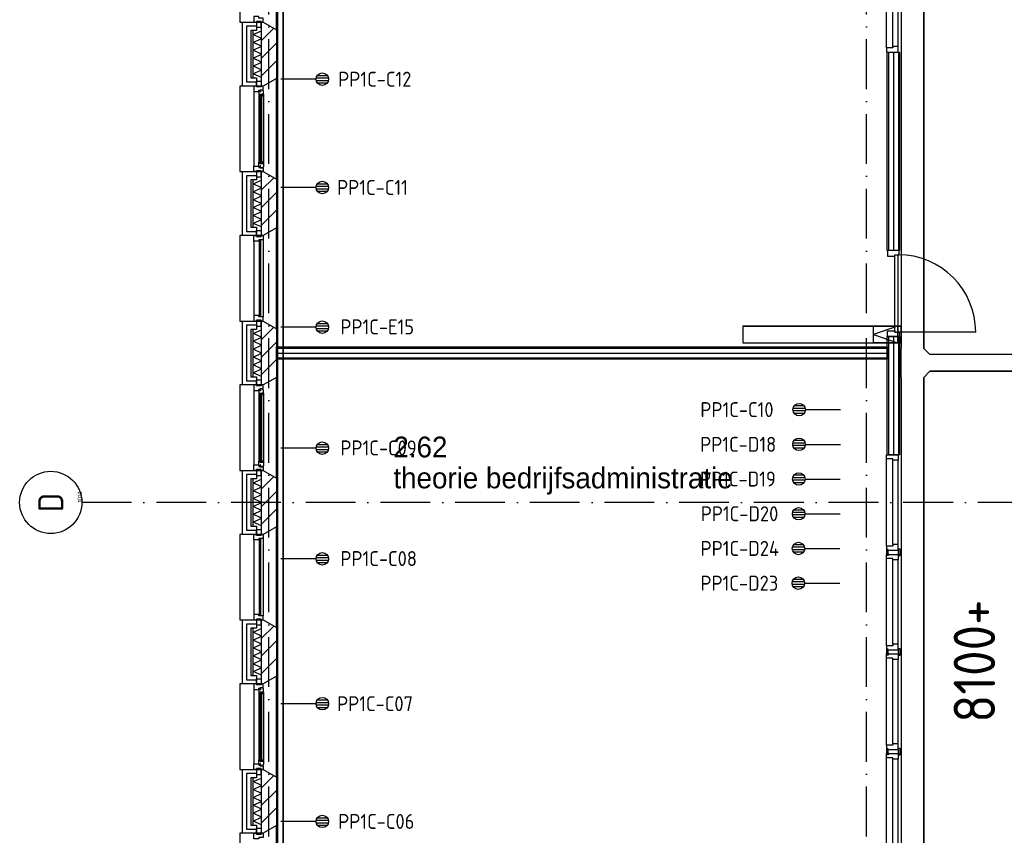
# Model space of a CAD drawing. Header units: millimetres. Extents: x -6587 to 112313, y 244 to 84344.
# Tile 6 of 54: x 14595 to 26460, y 23298 to 33122. Entities that reach past the tile are written whole.
import ezdxf
from ezdxf.enums import TextEntityAlignment as Align

# ---------------------------------------------------------------- set-up
doc = ezdxf.new("R2010")
doc.units = ezdxf.units.MM
doc.header["$LTSCALE"] = 100
doc.linetypes.add('B-SL0', pattern=[100000000.0, 0, -100000000.0])
doc.linetypes.add('DASHDOT', pattern=[9, 6, -1.5, 0, -1.5])
doc.layers.get('0').update_dxf_attribs({"color": 9, "linetype": 'CONTINUOUS'})
for name, color, linetype in [('AL$1----_TEKST', 7, 'CONTINUOUS'), ('AL$7----_STRAMIEN', 1, 'DASHDOT'), ('AL21----_BUITENWAND', 4, 'CONTINUOUS'), ('AL21K---_ISOLATIE', 1, 'CONTINUOUS'), ('AL22----_BINNENWAND', 7, 'CONTINUOUS'), ('AL28----_KONSTRUKTIE', 3, 'CONTINUOUS'), ('AL31----_BUITENKOZ', 7, 'CONTINUOUS'), ('AL32----_BINNENKOZ', 7, 'CONTINUOUS'), ('AL32----_DRAAIRICHTING', 1, 'CONTINUOUS'), ('ALL-----_REFLIJNEN', 8, 'CONTINUOUS'), ('ALN-----_BLOCKNAAM', 2, 'CONTINUOUS'), ('ALXA3---_VOLZWART', 14, 'CONTINUOUS'), ('ALXAB---_PREFABBETON', 1, 'CONTINUOUS'), ('BOUW', 8, 'CONTINUOUS'), ('EA61303-_ARCEER', 1, 'CONTINUOUS'), ('EB6441--_ATTRIB', 2, 'CONTINUOUS'), ('EL61303-_WANDGOOT', 3, 'CONTINUOUS'), ('EL6441--_DATACOM', 3, 'CONTINUOUS'), ('KABELGOOT1', 8, 'CONTINUOUS'), ('LIJN025', 10, 'CONTINUOUS'), ('WANDGOTEN2EA', 3, 'CONTINUOUS')]:
    doc.layers.add(name, color=color, linetype=linetype)
doc.styles.add('1_8', font='iso', dxfattribs={"width": 0.7, "height": 1.8})
doc.styles.add('2_0', font='iso', dxfattribs={"height": 200})
doc.styles.add('BURO-025', font='BUROFONT.shx', dxfattribs={"height": 250})
doc.styles.get("Standard").update_dxf_attribs({"font": 'iso.shx'})

# ---------------------------------------------------------------- blocks, each defined once
blk = doc.blocks.new('ES4X2')
for p, q in [((-0.45, 1.4), (-0.45, 2.6)), ((-0.15, 1.27), (-0.15, 2.73)), ((0.15, 1.27), (0.15, 2.73)), ((0.45, 1.4), (0.45, 2.6)), ((0, 1.25), (0, -3))]:
    blk.add_line(p, q)
blk.add_circle((0, 2), 0.75)
at = {"style": '1_8', "flags": 8}
for tag, p in [('NUMMER', (1.25, 3.5)), ('CODE', (-1.25, 3.5))]:
    blk.add_attdef(tag, text='', height=1.8, rotation=90, dxfattribs=at).set_placement(p, align=Align.MIDDLE_LEFT)
blk.add_attdef('M_CODE', text='', height=1.8, dxfattribs=at).set_placement((0, 0), align=Align.MIDDLE_CENTER)
blk = doc.blocks.new('EH100000')
at = {"linetype": 'ByBlock'}
for p, q in [((1, 0.5), (0, 0.5)), ((1, 0.5, 1), (0, 0.5, 1)), ((0, -0.5, 1), (1, -0.5, 1)), ((1, -0.5), (0, -0.5))]:
    blk.add_line(p, q, dxfattribs=at)
at = {"linetype": 'ByBlock', "invisible_edges": 15}
for points in [[(1, -0.5), (0, -0.5), (0, 0.5), (1, 0.5)], [(0, 0.5), (1, 0.5), (1, 0.5, 1), (0, 0.5, 1)], [(0, -0.5, 1), (1, -0.5, 1), (1, -0.5), (0, -0.5)]]:
    blk.add_3dface(points, dxfattribs=at)
at = {"linetype": 'ByBlock', "style": '2_0', "flags": 8}
blk.add_attdef('FUNCTIE', text='', height=0.5, dxfattribs=at).set_placement((0.5, 0), align=Align.MIDDLE)
at = {"linetype": 'ByBlock', "flags": 9}
blk.add_attdef('SCHOT', text='', height=0.5, dxfattribs=at).set_placement((0.5, 0), align=Align.MIDDLE)
blk = doc.blocks.new('WANDGOTEN2EA')
at = {"layer": 'EA61303-_ARCEER'}
h = blk.add_hatch(dxfattribs=at)
h.set_pattern_fill('LINE,N', color=256, scale=20, angle=225, style=0)
h.set_pattern_definition([(225, (17736.5, 20234), (44.90128, -44.90128), [])])
edge = h.paths.add_edge_path()
edge.add_line((17769, 20234), (17769, 37968))
edge = h.paths.add_edge_path()
edge.add_line((17769, 37968), (17704, 37968))
edge = h.paths.add_edge_path()
edge.add_line((17704, 37968), (17704, 20234))
edge = h.paths.add_edge_path()
edge.add_line((17704, 20234), (17769, 20234))
at = {"layer": 'EL61303-_WANDGOOT', "xscale": 17734, "yscale": 65, "zscale": 119.9999999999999, "rotation": 90.00000000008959}
blk.add_blockref('EH100000', (17736.5, 20234, 1500), dxfattribs=at)
blk = doc.blocks.new('1010')
at = {"layer": 'AL$7----_STRAMIEN', "color": 7, "linetype": 'Continuous'}
blk.add_circle((0, 750), 750, dxfattribs=at)
at = {"layer": 'AL$7----_STRAMIEN', "color": 3, "linetype": 'Continuous'}
blk.add_attdef('STR-NAAM', text='', height=600, rotation=360, dxfattribs=at).set_placement((0, 750), align=Align.MIDDLE)
at = {"layer": 'ALN-----_BLOCKNAAM', "linetype": 'Continuous'}
blk.add_text('1010', height=100, dxfattribs=at).set_placement((0, 0))
blk = doc.blocks.new('EH100001')
at = {"linetype": 'ByBlock'}
for p, q in [((1, 0.5, 1), (0, 0.5, 1)), ((0, -0.5, 1), (1, -0.5, 1))]:
    blk.add_line(p, q, dxfattribs=at)
blk.add_lwpolyline([(0, -0.5), (1, 0), (0, 0.5)], dxfattribs=at)
blk.add_lwpolyline([(0, -0.5), (1, 0), (0, 0.5)], dxfattribs=at)
blk.add_lwpolyline([(1, -0.5), (0, -0.5), (0, 0.5), (1, 0.5)], close=True, dxfattribs=at)
at = {"linetype": 'ByBlock', "invisible_edges": 15}
for points in [[(1, -0.5), (0, -0.5), (0, 0.5), (1, 0.5)], [(0, 0.5), (1, 0.5), (1, 0.5, 1), (0, 0.5, 1)], [(0, -0.5, 1), (1, -0.5, 1), (1, -0.5), (0, -0.5)]]:
    blk.add_3dface(points, dxfattribs=at)
at = {"style": '2_0', "flags": 8}
blk.add_attdef('FUNCTIE', text='', height=0.5, dxfattribs=at).set_placement((0.5, 0), align=Align.MIDDLE)
at = {"flags": 9}
blk.add_attdef('SCHOT', text='', height=0.5, dxfattribs=at).set_placement((0.5, 0), align=Align.MIDDLE)
blk = doc.blocks.new('EH100005')
blk.add_lwpolyline([(-1, -0.5), (0, -0.5), (0, 0.5), (-1, 0.5)])
at = {"style": '2_0', "flags": 9}
blk.add_attdef('HULPSTUK', text='', height=0.5, dxfattribs=at).set_placement((0, 0), align=Align.MIDDLE)
blk = doc.blocks.new('KG3FEF')
at = {"linetype": 'B-SL0'}
for p, q in [((-175, 135), (-175, -135)), ((175, -135), (175, 135)), ((-100, -210), (100, -210))]:
    blk.add_line(p, q, dxfattribs=at)
at = {"linetype": 'ByBlock'}
for points in [[(-175, 135), (0, 135), (0, 135), (175, 135)], [(-100, -210), (-100, -210), (-175, -135), (-175, -135)], [(175, -135), (175, -135), (100, -210), (100, -210)]]:
    blk.add_lwpolyline(points, dxfattribs=at)
at = {"flags": 3}
blk.add_attdef('HULPSTUK', (0, 0), '', height=1, rotation=270, dxfattribs=at)
blk = doc.blocks.new('A$Cb38f1ce1')
at = {"layer": 'AL$7----_STRAMIEN', "color": 1}
for p, q in [((14348, 1456), (14348, 70113)), ((31593, 20780), (12094, 20780))]:
    blk.add_line(p, q, dxfattribs=at)
blk.add_lwpolyline([(21548, 1456), (21548, 70088)], dxfattribs=at)
at = {"layer": 'AL21----_BUITENWAND', "color": 8}
for p, q in [((14028, 25795), (14028, 26565)), ((14028, 26565), (14197, 26565)), ((14197, 26465), (14128, 26465)), ((14128, 26465), (14128, 25895)), ((14197, 26565), (14197, 26465)), ((14128, 25895), (14197, 25895)), ((14197, 25895), (14197, 25795)), ((14197, 25795), (14028, 25795)), ((14028, 23995), (14028, 24765)), ((14028, 24765), (14197, 24765)), ((14197, 24765), (14197, 24665)), ((14197, 24665), (14128, 24665)), ((14128, 24665), (14128, 24095)), ((14128, 24095), (14197, 24095)), ((14197, 24095), (14197, 23995)), ((14197, 23995), (14028, 23995)), ((14028, 22195), (14028, 22965)), ((14028, 22965), (14197, 22965)), ((14197, 22965), (14197, 22865)), ((14197, 22865), (14128, 22865)), ((14128, 22865), (14128, 22295)), ((14197, 22195), (14028, 22195)), ((14128, 22295), (14197, 22295)), ((14197, 22295), (14197, 22195)), ((14028, 20395), (14028, 21165)), ((14028, 21165), (14197, 21165)), ((14197, 21165), (14197, 21065)), ((14197, 21065), (14128, 21065)), ((14128, 21065), (14128, 20495)), ((14128, 20495), (14197, 20495)), ((14197, 20495), (14197, 20395)), ((14197, 20395), (14028, 20395)), ((14028, 18595), (14028, 19365)), ((14028, 19365), (14197, 19365)), ((14197, 19365), (14197, 19265)), ((14197, 19265), (14128, 19265)), ((14128, 19265), (14128, 18695)), ((14128, 18695), (14197, 18695)), ((14197, 18695), (14197, 18595)), ((14197, 18595), (14028, 18595)), ((14028, 16795), (14028, 17565)), ((14028, 17565), (14197, 17565)), ((14197, 17565), (14197, 17465)), ((14197, 17465), (14128, 17465)), ((14128, 17465), (14128, 16895)), ((14128, 16895), (14197, 16895)), ((14197, 16895), (14197, 16795)), ((14197, 16795), (14028, 16795))]:
    blk.add_line(p, q, dxfattribs=at)
at = {"layer": 'AL21K---_ISOLATIE', "color": 8, "linetype": 'Continuous'}
for p, q in [((14158, 25895), (14158, 26465)), ((14158, 26417), (14258, 26461)), ((14258, 25895), (14258, 26465)), ((14258, 26370), (14158, 26417)), ((14158, 26322), (14258, 26370)), ((14258, 26275), (14158, 26322)), ((14158, 26227), (14258, 26275)), ((14258, 26180), (14158, 26227)), ((14158, 26132), (14258, 26180)), ((14258, 26085), (14158, 26132)), ((14158, 26037), (14258, 26085)), ((14258, 25990), (14158, 26037)), ((14158, 25942), (14258, 25990)), ((14258, 25899), (14158, 25942)), ((14158, 24095), (14158, 24665)), ((14158, 24617), (14258, 24661)), ((14258, 24570), (14158, 24617)), ((14158, 24522), (14258, 24570)), ((14258, 24095), (14258, 24665)), ((14258, 24475), (14158, 24522)), ((14158, 24427), (14258, 24475)), ((14258, 24380), (14158, 24427)), ((14158, 24332), (14258, 24380)), ((14258, 24285), (14158, 24332)), ((14158, 24237), (14258, 24285)), ((14258, 24190), (14158, 24237)), ((14158, 24142), (14258, 24190)), ((14258, 24099), (14158, 24142)), ((14158, 22295), (14158, 22865)), ((14158, 22817), (14258, 22861)), ((14258, 22770), (14158, 22817)), ((14258, 22295), (14258, 22865)), ((14158, 22722), (14258, 22770)), ((14258, 22675), (14158, 22722)), ((14158, 22627), (14258, 22675)), ((14258, 22580), (14158, 22627)), ((14158, 22532), (14258, 22580)), ((14258, 22485), (14158, 22532)), ((14158, 22437), (14258, 22485)), ((14258, 22390), (14158, 22437)), ((14158, 22342), (14258, 22390)), ((14258, 22299), (14158, 22342)), ((14158, 20495), (14158, 21065)), ((14158, 21017), (14258, 21061)), ((14258, 20970), (14158, 21017)), ((14258, 20495), (14258, 21065)), ((14158, 20922), (14258, 20970)), ((14258, 20875), (14158, 20922)), ((14158, 20827), (14258, 20875)), ((14258, 20780), (14158, 20827)), ((14158, 20732), (14258, 20780)), ((14258, 20685), (14158, 20732)), ((14158, 20637), (14258, 20685)), ((14258, 20590), (14158, 20637)), ((14158, 20542), (14258, 20590)), ((14258, 20499), (14158, 20542)), ((14158, 18695), (14158, 19265)), ((14158, 19217), (14258, 19261)), ((14258, 18695), (14258, 19265)), ((14258, 19170), (14158, 19217)), ((14158, 19122), (14258, 19170)), ((14258, 19075), (14158, 19122)), ((14158, 19027), (14258, 19075)), ((14258, 18980), (14158, 19027)), ((14158, 18932), (14258, 18980)), ((14258, 18885), (14158, 18932)), ((14158, 18837), (14258, 18885)), ((14258, 18790), (14158, 18837)), ((14158, 18742), (14258, 18790)), ((14258, 18699), (14158, 18742)), ((14158, 16895), (14158, 17465)), ((14158, 17417), (14258, 17461)), ((14258, 16895), (14258, 17465)), ((14258, 17370), (14158, 17417)), ((14158, 17322), (14258, 17370)), ((14258, 17275), (14158, 17322)), ((14158, 17227), (14258, 17275)), ((14258, 17180), (14158, 17227)), ((14158, 17132), (14258, 17180)), ((14258, 17085), (14158, 17132)), ((14158, 17037), (14258, 17085)), ((14258, 16990), (14158, 17037)), ((14158, 16942), (14258, 16990)), ((14258, 16899), (14158, 16942))]:
    blk.add_line(p, q, dxfattribs=at)
at = {"layer": 'AL22----_BINNENWAND', "color": 8}
for p, q in [((21798, 26055), (21798, 26205)), ((21798, 23814), (21798, 26205)), ((21798, 26205), (21948, 26205)), ((21948, 26205), (21948, 23814)), ((21948, 23814), (21798, 23814)), ((21798, 21355), (21798, 22780)), ((21798, 22780), (21948, 22780)), ((21948, 22780), (21948, 21355)), ((14438, 22655), (21798, 22655)), ((14438, 22505), (14438, 22655)), ((18792, 22655), (18942, 22655)), ((21798, 22655), (21798, 22505)), ((21798, 22505), (14438, 22505)), ((21948, 21355), (21798, 21355))]:
    blk.add_line(p, q, dxfattribs=at)
at = {"layer": 'AL22----_BINNENWAND', "color": 8, "linetype": 'Continuous'}
for p, q in [((21813, 26205), (21813, 23814)), ((21933, 26205), (21933, 23814)), ((21813, 22780), (21813, 21355)), ((21933, 22780), (21933, 21355)), ((14438, 22640), (21798, 22640)), ((14438, 22520), (21798, 22520))]:
    blk.add_line(p, q, dxfattribs=at)
at = {"layer": 'AL28----_KONSTRUKTIE', "color": 8}
for p, q in [((14258, 26565), (14278, 26565)), ((14258, 25795), (14258, 26565)), ((14278, 26565), (14438, 26473)), ((14438, 26473), (14438, 25887)), ((14438, 25887), (14278, 25795)), ((14278, 25795), (14258, 25795)), ((14258, 24765), (14278, 24765)), ((14258, 23995), (14258, 24765)), ((14278, 24765), (14438, 24673)), ((14438, 24673), (14438, 24087)), ((14438, 24087), (14278, 23995)), ((14278, 23995), (14258, 23995)), ((14258, 22965), (14278, 22965)), ((14258, 22195), (14258, 22965)), ((14278, 22965), (14438, 22873)), ((14438, 22873), (14438, 22287)), ((14278, 22195), (14258, 22195)), ((14438, 22287), (14278, 22195)), ((14258, 21165), (14278, 21165)), ((14258, 20395), (14258, 21165)), ((14278, 21165), (14438, 21073)), ((14438, 21073), (14438, 20487)), ((14438, 20487), (14278, 20395)), ((14278, 20395), (14258, 20395)), ((14258, 19365), (14278, 19365)), ((14258, 18595), (14258, 19365)), ((14278, 19365), (14438, 19273)), ((14438, 19273), (14438, 18687)), ((14438, 18687), (14278, 18595)), ((14278, 18595), (14258, 18595)), ((14258, 17565), (14278, 17565)), ((14258, 16795), (14258, 17565)), ((14278, 17565), (14438, 17473)), ((14438, 17473), (14438, 16887)), ((14438, 16887), (14278, 16795)), ((14278, 16795), (14258, 16795))]:
    blk.add_line(p, q, dxfattribs=at)
at = {"layer": 'AL31----_BUITENKOZ', "color": 8}
for points in [[(14278, 26565), (14438, 26473), (14438, 27687), (14278, 27595), (13998, 27595), (13998, 26565)], [(14253, 26575), (14197, 26575), (14197, 26504), (14253, 26504)], [(14278, 24765), (14438, 24673), (14438, 25887), (14278, 25795), (13998, 25795), (13998, 24765)], [(14278, 25795), (14253, 25795), (14253, 25785), (14197, 25785), (14197, 25795), (14164, 25795), (14164, 25728), (14227, 25728), (14227, 25745), (14242, 25745), (14242, 25751), (14278, 25751)], [(14253, 25785), (14197, 25785), (14197, 25856), (14253, 25856)], [(14281, 25738), (14276, 25741), (14276, 25748), (14247, 25748), (14247, 25725), (14242, 25725), (14242, 25733), (14227, 25733), (14227, 25728), (14227, 25681), (14240, 25679), (14240, 25696), (14281, 25696)], [(14278, 25696), (14265, 25696), (14265, 25679), (14278, 25679)], [(14278, 24765), (14253, 24765), (14253, 24775), (14197, 24775), (14197, 24765), (14164, 24765), (14164, 24832), (14227, 24832), (14227, 24815), (14242, 24815), (14242, 24809), (14278, 24809)], [(14281, 24822), (14276, 24819), (14276, 24812), (14247, 24812), (14247, 24835), (14242, 24835), (14242, 24827), (14227, 24827), (14227, 24832), (14227, 24879), (14240, 24881), (14240, 24864), (14281, 24864)], [(14278, 24864), (14265, 24864), (14265, 24881), (14278, 24881)], [(14253, 24775), (14197, 24775), (14197, 24704), (14253, 24704)], [(14278, 22965), (14438, 22873), (14438, 24087), (14278, 23995), (13998, 23995), (13998, 22965)], [(14253, 23985), (14197, 23985), (14197, 24056), (14253, 24056)], [(14253, 22975), (14197, 22975), (14197, 22904), (14253, 22904)], [(14278, 21165), (14438, 21073), (14438, 22287), (14278, 22195), (13998, 22195), (13998, 21165)], [(14278, 22195), (14253, 22195), (14253, 22185), (14197, 22185), (14197, 22195), (14164, 22195), (14164, 22128), (14227, 22128), (14227, 22145), (14242, 22145), (14242, 22151), (14278, 22151)], [(14253, 22185), (14197, 22185), (14197, 22256), (14253, 22256)], [(14281, 22138), (14276, 22141), (14276, 22148), (14247, 22148), (14247, 22125), (14242, 22125), (14242, 22133), (14227, 22133), (14227, 22128), (14227, 22081), (14240, 22079), (14240, 22096), (14281, 22096)], [(14278, 22096), (14265, 22096), (14265, 22079), (14278, 22079)], [(14281, 21222), (14276, 21219), (14276, 21212), (14247, 21212), (14247, 21235), (14242, 21235), (14242, 21227), (14227, 21227), (14227, 21232), (14227, 21279), (14240, 21281), (14240, 21264), (14281, 21264)], [(14278, 21264), (14265, 21264), (14265, 21281), (14278, 21281)], [(14278, 21165), (14253, 21165), (14253, 21175), (14197, 21175), (14197, 21165), (14164, 21165), (14164, 21232), (14227, 21232), (14227, 21215), (14242, 21215), (14242, 21209), (14278, 21209)], [(14253, 21175), (14197, 21175), (14197, 21104), (14253, 21104)], [(14278, 19365), (14438, 19273), (14438, 20487), (14278, 20395), (13998, 20395), (13998, 19365)], [(14253, 20385), (14197, 20385), (14197, 20456), (14253, 20456)], [(14253, 19375), (14197, 19375), (14197, 19304), (14253, 19304)], [(14278, 17565), (14438, 17473), (14438, 18687), (14278, 18595), (13998, 18595), (13998, 17565)], [(14253, 18585), (14197, 18585), (14197, 18656), (14253, 18656)], [(14278, 18595), (14253, 18595), (14253, 18585), (14197, 18585), (14197, 18595), (14164, 18595), (14164, 18528), (14227, 18528), (14227, 18545), (14242, 18545), (14242, 18551), (14278, 18551)], [(14281, 18538), (14276, 18541), (14276, 18548), (14247, 18548), (14247, 18525), (14242, 18525), (14242, 18533), (14227, 18533), (14227, 18528), (14227, 18481), (14240, 18479), (14240, 18496), (14281, 18496)], [(14278, 18496), (14265, 18496), (14265, 18479), (14278, 18479)], [(14281, 17622), (14276, 17619), (14276, 17612), (14247, 17612), (14247, 17635), (14242, 17635), (14242, 17627), (14227, 17627), (14227, 17632), (14227, 17679), (14240, 17681), (14240, 17664), (14281, 17664)], [(14278, 17664), (14265, 17664), (14265, 17681), (14278, 17681)], [(14278, 17565), (14253, 17565), (14253, 17575), (14197, 17575), (14197, 17565), (14164, 17565), (14164, 17632), (14227, 17632), (14227, 17615), (14242, 17615), (14242, 17609), (14278, 17609)], [(14253, 17575), (14197, 17575), (14197, 17504), (14253, 17504)], [(14278, 15765), (14438, 15673), (14438, 16887), (14278, 16795), (13998, 16795), (13998, 15765)], [(14253, 16785), (14197, 16785), (14197, 16856), (14253, 16856)]]:
    blk.add_lwpolyline(points, close=True, dxfattribs=at)
at = {"layer": 'AL31----_BUITENKOZ', "color": 8, "linetype": 'Continuous'}
for points in [[(14278, 26615), (14278, 26615), (14227, 26615), (14227, 26632), (14164, 26632), (14164, 26632), (14164, 26632), (14164, 26632), (14164, 26632), (14164, 26565), (14197, 26565), (14197, 26575), (14253, 26575), (14253, 26565), (14253, 26565), (14278, 26565)], [(14263, 25694), (14242, 25694), (14242, 24866), (14263, 24866)], [(14278, 23945), (14278, 23945), (14227, 23945), (14227, 23928), (14164, 23928), (14164, 23928), (14164, 23928), (14164, 23928), (14164, 23928), (14164, 23995), (14197, 23995), (14197, 23985), (14253, 23985), (14253, 23995), (14253, 23995), (14278, 23995)], [(14252, 23940), (14231, 23940), (14231, 23020), (14252, 23020)], [(14278, 23015), (14278, 23015), (14227, 23015), (14227, 23032), (14164, 23032), (14164, 23032), (14164, 23032), (14164, 23032), (14164, 23032), (14164, 22965), (14197, 22965), (14197, 22975), (14253, 22975), (14253, 22965), (14253, 22965), (14278, 22965)], [(14263, 22094), (14242, 22094), (14242, 21266), (14263, 21266)], [(14278, 20345), (14278, 20345), (14227, 20345), (14227, 20328), (14164, 20328), (14164, 20328), (14164, 20328), (14164, 20328), (14164, 20328), (14164, 20395), (14197, 20395), (14197, 20385), (14253, 20385), (14253, 20395), (14253, 20395), (14278, 20395)], [(14252, 20340), (14231, 20340), (14231, 19420), (14252, 19420)], [(14278, 19415), (14278, 19415), (14227, 19415), (14227, 19432), (14164, 19432), (14164, 19432), (14164, 19432), (14164, 19432), (14164, 19432), (14164, 19365), (14197, 19365), (14197, 19375), (14253, 19375), (14253, 19365), (14253, 19365), (14278, 19365)], [(14263, 18494), (14242, 18494), (14242, 17666), (14263, 17666)], [(14278, 16745), (14278, 16745), (14227, 16745), (14227, 16728), (14164, 16728), (14164, 16728), (14164, 16728), (14164, 16728), (14164, 16728), (14164, 16795), (14197, 16795), (14197, 16785), (14253, 16785), (14253, 16795), (14253, 16795), (14278, 16795)]]:
    blk.add_lwpolyline(points, close=True, dxfattribs=at)
at = {"layer": 'AL31----_BUITENKOZ', "color": 8}
for points in [[(14164, 25728), (14164, 24832)], [(14227, 25681), (14227, 24879)], [(14281, 25696), (14281, 24864)], [(14164, 23928), (14164, 23032)], [(14278, 23945), (14278, 23015)], [(14164, 22128), (14164, 21232)], [(14227, 22081), (14227, 21279)], [(14281, 22096), (14281, 21264)], [(14164, 20328), (14164, 19432)], [(14278, 20345), (14278, 19415)], [(14164, 18528), (14164, 17632)], [(14227, 18481), (14227, 17679)], [(14281, 18496), (14281, 17664)]]:
    blk.add_lwpolyline(points, dxfattribs=at)
at = {"layer": 'AL32----_BINNENKOZ', "color": 8}
for points in [[(21791, 26255), (21791, 27305)], [(21867, 26272), (21867, 27288)], [(21930, 26272), (21930, 27288)], [(21791, 26205), (21930, 26205), (21930, 26272), (21867, 26272), (21867, 26255), (21791, 26255), (21791, 26205)], [(21942, 23814), (21803, 23814), (21803, 23747), (21891, 23747), (21891, 23764), (21942, 23764), (21942, 23814)], [(21891, 22830), (21891, 23764)], [(21931, 22830), (21931, 23764)], [(21942, 22780), (21803, 22780), (21803, 22847), (21891, 22847), (21891, 22830), (21942, 22830), (21942, 22780)], [(21791, 21355), (21930, 21355), (21930, 21288), (21867, 21288), (21867, 21305), (21791, 21305), (21791, 21355)], [(21791, 20255), (21791, 21305)], [(21867, 20272), (21867, 21288)], [(21930, 20272), (21930, 21288)], [(21791, 20205), (21930, 20205), (21930, 20272), (21867, 20272), (21867, 20255), (21791, 20255), (21791, 20205)], [(21810, 20155), (21810, 20142), (21792, 20142), (21792, 20205), (21792, 20218), (21810, 20218)], [(21816, 20155), (21810, 20155), (21810, 20205), (21816, 20205)], [(21930, 20155), (21935, 20155), (21935, 20205), (21930, 20205)], [(21935, 20155), (21935, 20142), (21953, 20142), (21953, 20205), (21953, 20218), (21935, 20218)], [(21791, 20155), (21930, 20155), (21930, 20088), (21867, 20088), (21867, 20105), (21791, 20105), (21791, 20155)], [(21791, 19055), (21791, 20105)], [(21867, 19072), (21867, 20088)], [(21930, 19072), (21930, 20088)], [(21791, 19005), (21930, 19005), (21930, 19072), (21867, 19072), (21867, 19055), (21791, 19055), (21791, 19005)], [(21810, 18955), (21810, 18942), (21792, 18942), (21792, 19005), (21792, 19018), (21810, 19018)], [(21816, 18955), (21810, 18955), (21810, 19005), (21816, 19005)], [(21930, 18955), (21935, 18955), (21935, 19005), (21930, 19005)], [(21935, 18955), (21935, 18942), (21953, 18942), (21953, 19005), (21953, 19018), (21935, 19018)], [(21791, 18955), (21930, 18955), (21930, 18888), (21867, 18888), (21867, 18905), (21791, 18905), (21791, 18955)], [(21791, 17855), (21791, 18905)], [(21867, 17872), (21867, 18888)], [(21930, 17872), (21930, 18888)], [(21791, 17805), (21930, 17805), (21930, 17872), (21867, 17872), (21867, 17855), (21791, 17855), (21791, 17805)], [(21810, 17755), (21810, 17742), (21792, 17742), (21792, 17805), (21792, 17818), (21810, 17818)], [(21816, 17755), (21810, 17755), (21810, 17805), (21816, 17805)], [(21930, 17755), (21935, 17755), (21935, 17805), (21930, 17805)], [(21935, 17755), (21935, 17742), (21953, 17742), (21953, 17805), (21953, 17818), (21935, 17818)], [(21791, 17755), (21930, 17755), (21930, 17688), (21867, 17688), (21867, 17705), (21791, 17705), (21791, 17755)], [(21791, 16655), (21791, 17705)], [(21867, 16672), (21867, 17688)], [(21930, 16672), (21930, 17688)]]:
    blk.add_lwpolyline(points, dxfattribs=at)
at = {"layer": 'AL32----_DRAAIRICHTING', "color": 8}
blk.add_lwpolyline([(22865, 22830), (21931, 22830)], dxfattribs=at)
blk.add_arc((21931, 22830), 934, 0, 90, dxfattribs=at)
at = {"layer": 'ALL-----_REFLIJNEN', "color": 8, "linetype": 'Continuous'}
for p, q in [((14197, 26515), (14078, 26515)), ((14078, 26515), (14078, 25845)), ((21873, 26205), (21873, 23814)), ((14078, 25845), (14197, 25845)), ((14197, 24715), (14078, 24715)), ((14078, 24715), (14078, 24045)), ((14078, 24045), (14197, 24045)), ((14197, 22915), (14078, 22915)), ((14078, 22915), (14078, 22245)), ((21873, 22780), (21873, 21355)), ((14438, 22580), (21798, 22580)), ((14078, 22245), (14197, 22245)), ((14197, 21115), (14078, 21115)), ((14078, 21115), (14078, 20445)), ((14078, 20445), (14197, 20445)), ((14197, 19315), (14078, 19315)), ((14078, 19315), (14078, 18645)), ((14078, 18645), (14197, 18645)), ((14197, 17515), (14078, 17515)), ((14078, 17515), (14078, 16845)), ((14078, 16845), (14197, 16845))]:
    blk.add_line(p, q, dxfattribs=at)
at = {"layer": 'ALXA3---_VOLZWART', "color": 8}
for p, q in [((14197, 26515), (14078, 26515)), ((14078, 26515), (14078, 25845)), ((14078, 25845), (14197, 25845)), ((14197, 24715), (14078, 24715)), ((14078, 24715), (14078, 24045)), ((14078, 24045), (14197, 24045)), ((14197, 22915), (14078, 22915)), ((14078, 22915), (14078, 22245)), ((14078, 22245), (14197, 22245)), ((14197, 21115), (14078, 21115)), ((14078, 21115), (14078, 20445)), ((14078, 20445), (14197, 20445)), ((14197, 19315), (14078, 19315)), ((14078, 19315), (14078, 18645)), ((14078, 18645), (14197, 18645)), ((14197, 17515), (14078, 17515)), ((14078, 17515), (14078, 16845)), ((14078, 16845), (14197, 16845))]:
    blk.add_line(p, q, dxfattribs=at)
at = {"layer": 'ALXAB---_PREFABBETON', "color": 8}
for p, q in [((14258, 26556), (14267, 26565)), ((14258, 26344), (14405, 26491)), ((14258, 26132), (14438, 26312)), ((14258, 25920), (14438, 26100)), ((14258, 24756), (14267, 24765)), ((14258, 24544), (14405, 24691)), ((14258, 24332), (14438, 24512)), ((14258, 24120), (14438, 24300)), ((14258, 22956), (14267, 22965)), ((14258, 22744), (14405, 22891)), ((14258, 22532), (14438, 22712)), ((14258, 22320), (14438, 22500)), ((14258, 21156), (14267, 21165)), ((14258, 20944), (14405, 21091)), ((14258, 20732), (14438, 20912)), ((14258, 20520), (14438, 20700)), ((14258, 19356), (14267, 19365)), ((14258, 19144), (14405, 19291)), ((14258, 18932), (14438, 19112)), ((14258, 18720), (14438, 18900)), ((14258, 17556), (14267, 17565)), ((14258, 17344), (14405, 17491)), ((14258, 17132), (14438, 17312)), ((14258, 16920), (14438, 17100))]:
    blk.add_line(p, q, dxfattribs=at)
at = {"layer": 'AL$7----_STRAMIEN', "xscale": 0.5, "yscale": 0.5, "zscale": 0.5, "rotation": 90}
blk.add_blockref('1010', (12094, 20780), dxfattribs=at).add_auto_attribs({'STR-NAAM': 'D'})
at = {"layer": 'KABELGOOT1', "zscale": 60}
for name, p, xscale, yscale, rotation in [('EH100000', (22103, 22636, 3650), 6992, 270, 90), ('EH100000', (21965, 22802), 1908.000000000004, 200, 180), ('EH100005', (20057, 22802), 60, 200, 180), ('EH100000', (22103, 15681, 3650), 6605, 270, 89.99999999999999)]:
    blk.add_blockref(name, p, dxfattribs=dict(at, xscale=xscale, yscale=yscale, rotation=rotation))
at = {"layer": 'KABELGOOT1', "extrusion": (0.707106, -0.000648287, 0.707107), "xscale": 410.1219330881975, "yscale": 200, "zscale": 59.99999999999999, "rotation": 89.99999999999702}
blk.add_blockref('EH100001', (22822, -15517, 15457), dxfattribs=at)
at = {"layer": 'KABELGOOT1', "yscale": 200, "zscale": 60}
for name, p, xscale in [('EH100005', (21965, 22802), 60), ('EH100000', (22313, 22461, 3650), 6516.999999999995)]:
    blk.add_blockref(name, p, dxfattribs=dict(at, xscale=xscale))
at = {"layer": 'KABELGOOT1', "rotation": 90}
blk.add_blockref('KG3FEF', (22103, 22461, 3650), dxfattribs=at)
at = {"layer": 'AL$1----_TEKST', "color": 8}
blk.add_text('8100+', height=500, rotation=90, dxfattribs=at).set_placement((23099, 18126))
at = {"layer": 'BOUW', "style": 'BURO-025'}
for s, p in [('2.62', (15848, 21323)), ('theorie bedrijfsadministratie', (15848, 20950))]:
    blk.add_text(s, height=250, dxfattribs=at).set_placement(p)

msp = doc.modelspace()

# ---------------------------------------------------------------- block references
at = {"layer": 'EL6441--_DATACOM'}
ref = msp.add_blockref('ES4X2', (18042, 32405), dxfattribs=dict(at, xscale=100, yscale=100, zscale=100, rotation=270.0000000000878))
ref.add_attrib('CODE', 'PP1C-C12', dxfattribs={"layer": 'EB6441--_ATTRIB', "color": 1, "height": 180, "style": '1_8', "flags": 8}).set_placement((18434, 32405), align=Align.MIDDLE_LEFT)
ref = msp.add_blockref('ES4X2', (18042, 31101), dxfattribs=dict(at, xscale=100, yscale=100, zscale=100, rotation=270.0000000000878))
ref.add_attrib('CODE', 'PP1C-C11', dxfattribs={"layer": 'EB6441--_ATTRIB', "color": 1, "height": 180, "style": '1_8', "flags": 8}).set_placement((18421, 31101), align=Align.MIDDLE_LEFT)
ref = msp.add_blockref('ES4X2', (18042, 29419), dxfattribs=dict(at, xscale=100, yscale=100, zscale=100, rotation=270.0000000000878))
ref.add_attrib('CODE', 'PP1C-E15', dxfattribs={"layer": 'EB6441--_ATTRIB', "color": 1, "height": 180, "style": '1_8', "flags": 8}).set_placement((18460, 29422), align=Align.MIDDLE_LEFT)
ref = msp.add_blockref('ES4X2', (24188, 28425), dxfattribs=dict(at, xscale=100, yscale=100, zscale=100, rotation=90.00000000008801))
ref.add_attrib('CODE', 'PP1C-C10', dxfattribs={"layer": 'EB6441--_ATTRIB', "color": 1, "height": 180, "style": '1_8', "flags": 8}).set_placement((22798, 28425), align=Align.MIDDLE_LEFT)
ref = msp.add_blockref('ES4X2', (18042, 27961), dxfattribs=dict(at, xscale=100, yscale=100, zscale=100, rotation=270.0000000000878))
ref.add_attrib('CODE', 'PP1C-C09', dxfattribs={"layer": 'EB6441--_ATTRIB', "color": 1, "height": 180, "style": '1_8', "flags": 8}).set_placement((18460, 27964), align=Align.MIDDLE_LEFT)
ref = msp.add_blockref('ES4X2', (24186, 28007), dxfattribs=dict(at, xscale=100, yscale=100, zscale=100, rotation=90.00000000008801))
ref.add_attrib('CODE', 'PP1C-D18', dxfattribs={"layer": 'EB6441--_ATTRIB', "color": 1, "height": 180, "style": '1_8', "flags": 8}).set_placement((22796, 28007), align=Align.MIDDLE_LEFT)
ref = msp.add_blockref('ES4X2', (24184, 27589), dxfattribs=dict(at, xscale=100, yscale=100, zscale=100, rotation=90.00000000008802))
ref.add_attrib('CODE', 'PP1C-D19', dxfattribs={"layer": 'EB6441--_ATTRIB', "color": 1, "height": 180, "style": '1_8', "flags": 8}).set_placement((22794, 27589), align=Align.MIDDLE_LEFT)
ref = msp.add_blockref('ES4X2', (24182, 27171), dxfattribs=dict(at, xscale=100, yscale=100, zscale=100, rotation=90.00000000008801))
ref.add_attrib('CODE', 'PP1C-D20', dxfattribs={"layer": 'EB6441--_ATTRIB', "color": 1, "height": 180, "style": '1_8', "flags": 8}).set_placement((22803, 27171), align=Align.MIDDLE_LEFT)
ref = msp.add_blockref('ES4X2', (24180, 26753), dxfattribs=dict(at, xscale=100, yscale=100, zscale=100, rotation=90.000000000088))
ref.add_attrib('CODE', 'PP1C-D24', dxfattribs={"layer": 'EB6441--_ATTRIB', "color": 1, "height": 180, "style": '1_8', "flags": 8}).set_placement((22801, 26753), align=Align.MIDDLE_LEFT)
ref = msp.add_blockref('ES4X2', (18042, 26628), dxfattribs=dict(at, xscale=100, yscale=100, zscale=100, rotation=270.0000000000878))
ref.add_attrib('CODE', 'PP1C-C08', dxfattribs={"layer": 'EB6441--_ATTRIB', "color": 1, "height": 180, "style": '1_8', "flags": 8}).set_placement((18460, 26631), align=Align.MIDDLE_LEFT)
ref = msp.add_blockref('ES4X2', (24178, 26335), dxfattribs=dict(at, xscale=100, yscale=100, zscale=100, rotation=90.000000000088))
ref.add_attrib('CODE', 'PP1C-D23', dxfattribs={"layer": 'EB6441--_ATTRIB', "color": 1, "height": 180, "style": '1_8', "flags": 8}).set_placement((22799, 26335), align=Align.MIDDLE_LEFT)
ref = msp.add_blockref('ES4X2', (18042, 24883), dxfattribs=dict(at, xscale=100, yscale=100, zscale=100, rotation=270.0000000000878))
ref.add_attrib('CODE', 'PP1C-C07', dxfattribs={"layer": 'EB6441--_ATTRIB', "color": 1, "height": 180, "style": '1_8', "flags": 8}).set_placement((18421, 24883), align=Align.MIDDLE_LEFT)
ref = msp.add_blockref('ES4X2', (18042, 23465), dxfattribs=dict(at, xscale=100, yscale=100, zscale=100, rotation=270.0000000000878))
ref.add_attrib('CODE', 'PP1C-C06', dxfattribs={"layer": 'EB6441--_ATTRIB', "color": 1, "height": 180, "style": '1_8', "flags": 8}).set_placement((18434, 23465), align=Align.MIDDLE_LEFT)
at = {"layer": 'LIJN025'}
msp.add_blockref('A$Cb38f1ce1', (3251, 6527), dxfattribs=at)
at = {"layer": 'WANDGOTEN2EA'}
msp.add_blockref('WANDGOTEN2EA', (0, 0), dxfattribs=at)

doc.saveas('drawing.dxf')
